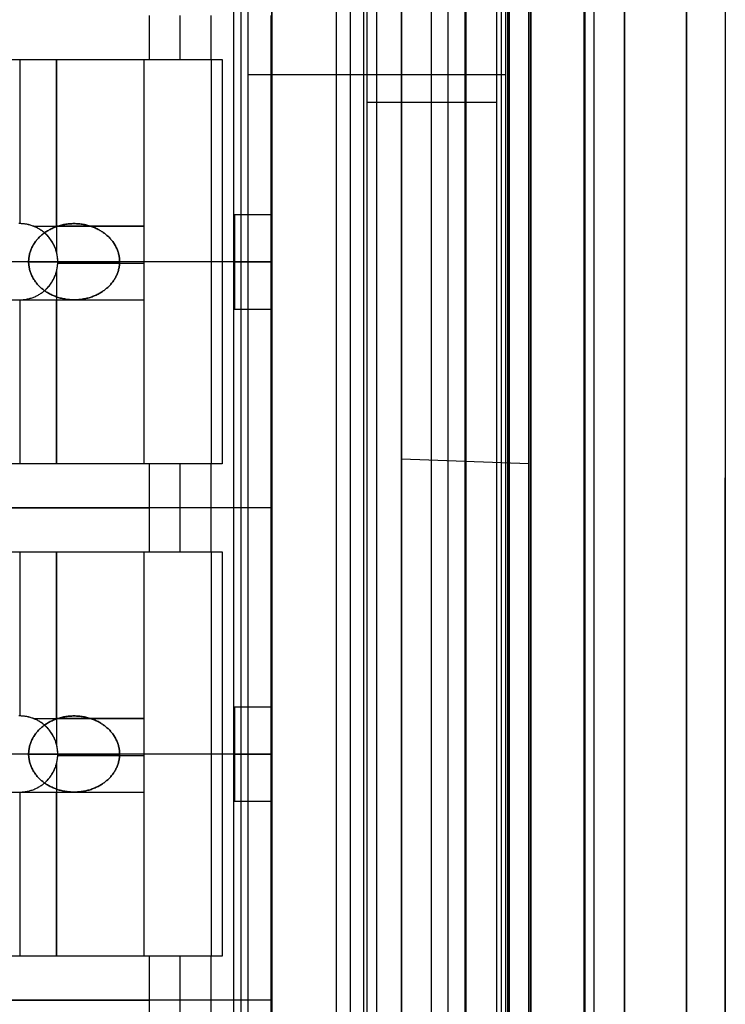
# Model space of a CAD drawing. Header units: millimetres. Extents: x -15 to 7, y 1 to 148.
# Tile 178 of 256: x 1.9 to 7.34, y 41.61 to 49.21. Entities that reach past the tile are written whole.
import ezdxf

# ---------------------------------------------------------------- set-up
doc = ezdxf.new("R2010")
doc.units = ezdxf.units.MM
doc.header["$MEASUREMENT"] = 0
doc.layers.add('Default', color=7, linetype='Continuous', true_color=0x000000)
doc.layers.add('Layer 01', color=7, linetype='Continuous', true_color=0x000000)

msp = doc.modelspace()

# ---------------------------------------------------------------- linework, layer by layer
at = {"layer": 'Default', "color": 254, "true_color": 0xcad1ee}
for points in [[(4.845, 135.6283), (4.845, 26.5854)], [(6.5659, 8.202), (6.5659, 103.3447)], [(7.345, 103.3447), (7.345, 8.202)], [(6.2552, 10.8888), (6.2552, 101.0968)], [(6.2596, 101.0968), (6.2596, 10.8888)], [(6.2639, 10.8888), (6.2639, 101.0968)], [(6.3296, 101.0968), (6.3296, 10.8888)], [(6.3296, 101.0968), (6.3296, 10.8888)], [(6.3296, 101.0968), (6.3296, 10.8888)], [(5.6639, 100.3968), (5.6639, 11.5888)], [(5.6718, 100.3968), (5.6718, 11.5888)], [(5.6796, 11.5888), (5.6796, 100.3968)], [(5.8296, 100.3968), (5.8296, 11.5888)], [(5.8296, 11.5888), (5.8296, 100.3968)], [(5.8296, 100.3968), (5.8296, 11.5888)], [(5.8296, 100.3968), (5.8296, 11.5888)], [(7.045, 40.8186), (7.045, 77.317)], [(3.845, 69.7033), (3.845, 6.956)], [(4.345, 6.9691), (4.345, 69.6979)], [(4.845, 69.6925), (4.845, 6.9822)], [(4.845, 16.8362), (4.845, 69.6596)], [(4.845, 69.6596), (4.845, 16.8362)], [(5.345, 16.8493), (5.345, 69.6465)], [(5.345, 16.8493), (5.345, 69.6465)], [(5.845, 16.8624), (5.845, 69.6334)], [(5.845, 69.6334), (5.845, 16.8624)], [(5.845, 69.6334), (5.845, 16.8624)], [(3.845, 69.3906), (3.845, 7.2574)], [(7.045, 69.4471), (7.045, 28.3391)], [(3.845, 8.1702), (3.845, 69.0779)], [(5.2055, 8.2058), (5.2055, 69.0632)], [(6.5659, 69.0485), (6.5659, 8.2414)], [(4.845, 45.8149), (4.845, 53.2987)], [(5.3373, 45.7977), (5.3373, 53.3159)], [(5.8296, 53.3331), (5.8296, 45.7805)], [(4.845, 34.8987), (4.845, 45.8149)], [(5.8296, 45.7805), (4.845, 45.8149)], [(5.3373, 34.9159), (5.3373, 45.7977)], [(5.8296, 45.7805), (5.8296, 34.9331)], [(5.8296, 45.7805), (5.8296, 34.9331)], [(7.345, 25.1077), (7.345, 45.6701)]]:
    msp.add_lwpolyline(points, dxfattribs=at)
at = {"layer": 'Default', "color": 171, "true_color": 0x8080ff}
for points in [[(4.5517, 75.396), (4.5517, 27.5358)], [(4.453, 1.062), (4.453, 70.4573)], [(3.5503, 70.2391), (3.5503, 41.08)], [(3.6053, 70.2941), (3.6053, 39.6519)], [(3.6603, 69.8869), (3.6603, 38.2238)], [(4.6553, 27.6838), (4.6553, 69.6334)], [(5.6503, 27.6838), (5.6503, 69.6334)], [(4.5788, 69.5618), (4.5788, 27.5764)], [(5.0788, 27.5764), (5.0788, 69.5618)], [(5.5788, 69.5618), (5.5788, 27.5764)], [(5.6145, 69.5976), (5.6145, 27.6301)], [(3.6603, 48.7854), (5.6503, 48.7854)], [(5.5788, 48.5691), (4.5788, 48.5691)]]:
    msp.add_lwpolyline(points, dxfattribs=at)
at = {"layer": 'Default', "color": 254, "true_color": 0xcad1ee, "extrusion": (1, 9.18631e-08, 3.28885e-14)}
msp.add_lwpolyline([(28.0939, -107.5611), (69.0673, -107.5611)], dxfattribs=at)
at = {"layer": 'Default', "color": 254, "true_color": 0xcad1ee, "extrusion": (1, 7.08442e-12, -3.80875e-12)}
msp.add_lwpolyline([(28.3508, -107.1373), (30.8168, -97.5566), (33.5938, -88.0454), (36.6788, -78.6187), (40.0677, -69.2915), (43.7555, -60.0783), (47.7361, -50.9935), (52.0027, -42.0508), (56.5475, -33.2636)], dxfattribs=at)
at = {"layer": 'Default', "color": 254, "true_color": 0xcad1ee, "extrusion": (1, 3.50798e-18, 2.26927e-17)}
msp.add_lwpolyline([(56.3713, -33.1651), (51.7164, -42.1736), (47.383, -51.2808), (43.3729, -60.4702), (39.6867, -69.7254), (36.3238, -79.03), (33.283, -88.368), (30.5617, -97.7239), (28.1565, -107.0824)], dxfattribs=at)
at = {"layer": 'Default', "color": 254, "true_color": 0xcad1ee, "extrusion": (1, 7.32421e-16, -5.3265e-16)}
msp.add_lwpolyline([(28.006, -106.8451), (30.4751, -97.2771), (33.254, -87.7785), (36.3397, -78.3644), (39.7282, -69.0494), (43.4143, -59.8483), (47.3922, -50.775), (51.6551, -41.8434), (56.1952, -33.0667)], dxfattribs=at)
at = {"layer": 'Default', "color": 254, "true_color": 0xcad1ee, "extrusion": (1, 1.22666e-11, 3.21002e-11)}
msp.add_lwpolyline([(27.763, -106.7865), (30.2343, -97.2098), (33.0158, -87.7026), (36.1044, -78.2799), (39.4961, -68.9565), (43.1857, -59.747), (47.1674, -50.6655), (51.4344, -41.7259), (55.9788, -32.9413)], dxfattribs=at)
at = {"layer": 'Default', "color": 254, "true_color": 0xcad1ee, "extrusion": (-6.70618e-14, 1, 5.19458e-14)}
msp.add_lwpolyline([(-7.045, -107.1738), (-7.0449, -107.1811), (-7.0447, -107.1886), (-7.0444, -107.196), (-7.0439, -107.2035), (-7.0433, -107.2111), (-7.0425, -107.2187), (-7.0415, -107.2263), (-7.0405, -107.2339), (-7.0392, -107.2416), (-7.0378, -107.2493), (-7.0362, -107.257), (-7.0345, -107.2647), (-7.0326, -107.2725), (-7.0306, -107.2802), (-7.0284, -107.288), (-7.026, -107.2957), (-7.0234, -107.3034), (-7.0207, -107.3111), (-7.0178, -107.3188), (-7.0147, -107.3264), (-7.0115, -107.3341), (-7.0081, -107.3416), (-7.0045, -107.3492), (-7.0008, -107.3566), (-6.9968, -107.3641), (-6.9928, -107.3714), (-6.9885, -107.3787), (-6.9841, -107.386), (-6.9795, -107.3931), (-6.9748, -107.4002), (-6.9699, -107.4072), (-6.9648, -107.414), (-6.9596, -107.4208), (-6.9542, -107.4275), (-6.9487, -107.4341), (-6.9431, -107.4405), (-6.9373, -107.4469), (-6.9314, -107.4531), (-6.9253, -107.4591), (-6.9191, -107.4651), (-6.9128, -107.4709), (-6.9064, -107.4766), (-6.8998, -107.4821), (-6.8932, -107.4875), (-6.8864, -107.4927), (-6.8795, -107.4978), (-6.8726, -107.5027), (-6.8655, -107.5075), (-6.8584, -107.5121), (-6.8512, -107.5166), (-6.8439, -107.5208), (-6.8365, -107.525), (-6.8291, -107.5289), (-6.8216, -107.5327), (-6.8141, -107.5363), (-6.8065, -107.5397), (-6.7989, -107.543), (-6.7913, -107.5461), (-6.7836, -107.549), (-6.7759, -107.5518), (-6.7682, -107.5543), (-6.7605, -107.5568), (-6.7527, -107.559), (-6.745, -107.5611)], dxfattribs=at)
at = {"layer": 'Default', "color": 171, "true_color": 0x8080ff, "extrusion": (0, 1, 0)}
msp.add_lwpolyline([(-5.5788, -103.2618), (-5.6503, -101.2118)], dxfattribs=at)
at = {"layer": 'Default', "color": 254, "true_color": 0xcad1ee, "extrusion": (1, 0, 0)}
for points in [[(45.8149, -30.8901), (45.8149, -22.8901)], [(45.7977, -22.8729), (45.7977, -30.8729)], [(45.7805, -22.8557), (45.7805, -30.8557)], [(43.2479, -103.3856), (43.2479, -101.088)]]:
    msp.add_lwpolyline(points, dxfattribs=at)
at = {"layer": 'Default', "color": 254, "true_color": 0xcad1ee, "extrusion": (0.034857, 0.999392, 0.001217)}
for points in [[(-4.2303, -22.9116), (-3.2451, -22.946)], [(-3.2451, -30.946), (-4.2303, -30.9116)]]:
    msp.add_lwpolyline(points, dxfattribs=at)
at = {"layer": 'Default', "color": 254, "true_color": 0xcad1ee, "extrusion": (0, 1, 0)}
for points in [[(-4.845, -103.4118), (-5.845, -103.3856)], [(-5.845, -101.088), (-4.845, -101.0618)]]:
    msp.add_lwpolyline(points, dxfattribs=at)
at = {"layer": 'Layer 01'}
for points in [[(2.9016, 48.8995), (2.9016, 49.2394)], [(3.1392, 48.8995), (3.1392, 49.2394)], [(3.3767, 48.8995), (3.3767, 49.2394)], [(3.3767, 48.8995), (3.3767, 49.2394)], [(3.3767, 48.8995), (3.3767, 49.2394)], [(3.608, 45.4394), (3.608, 49.2394)], [(3.8392, 45.4394), (3.8392, 49.2394)], [(3.8392, 45.4394), (3.8392, 49.2394)], [(3.8392, 45.4394), (3.8392, 49.2394)], [(-0.2635, 48.8995), (3.3767, 48.8995)], [(-0.2635, 48.8995), (2.9016, 48.8995)], [(-0.2635, 48.8995), (2.8568, 48.8995)], [(-0.2635, 48.8995), (2.8568, 48.8995)], [(1.6168, 48.8995), (2.1844, 48.8995)], [(1.9006, 48.8995), (1.9006, 47.6333)], [(2.1844, 47.6126), (2.1844, 48.8995)], [(2.1844, 48.8995), (2.8568, 48.8995)], [(2.1844, 48.8995), (2.1844, 47.6126)], [(2.8568, 48.8995), (2.8568, 47.6126)], [(2.8568, 48.8995), (2.8568, 45.7792)], [(2.8568, 48.8995), (2.8568, 45.7792)], [(3.3767, 48.8995), (3.3767, 45.7792)], [(3.3767, 48.8995), (3.4626, 48.8995)], [(3.4626, 48.8995), (3.4626, 45.7792)], [(3.5576, 46.9744), (3.5576, 47.7043)], [(3.5576, 47.7043), (3.8392, 47.7043)], [(3.5576, 47.7043), (3.8392, 47.7043)], [(3.5576, 47.7043), (3.5576, 46.9744)], [(3.5576, 47.7043), (3.8392, 47.7043)], [(3.5576, 46.9744), (3.5576, 47.7043)], [(3.8392, 47.7043), (3.8392, 46.9744)], [(3.8392, 46.9744), (3.8392, 47.7043)], [(1.8922, 47.0455), (1.8998, 47.0454), (1.9074, 47.0455), (1.915, 47.0458), (1.9226, 47.0463), (1.9302, 47.047), (1.9377, 47.0479), (1.9452, 47.049), (1.9526, 47.0502), (1.96, 47.0517), (1.9674, 47.0533), (1.9746, 47.0551), (1.9818, 47.0571), (1.989, 47.0593), (1.996, 47.0616), (2.003, 47.0641), (2.0098, 47.0668), (2.0165, 47.0696), (2.0232, 47.0726), (2.0297, 47.0757), (2.0361, 47.079), (2.0424, 47.0824), (2.0486, 47.0859), (2.0547, 47.0895), (2.0606, 47.0933), (2.0664, 47.0972), (2.072, 47.1012), (2.0775, 47.1052), (2.0829, 47.1094), (2.0881, 47.1137), (2.0932, 47.118), (2.0982, 47.1225), (2.103, 47.127), (2.1076, 47.1315), (2.1122, 47.1362), (2.1167, 47.141), (2.1211, 47.146), (2.1255, 47.151), (2.1297, 47.1563), (2.1339, 47.1617), (2.138, 47.1672), (2.142, 47.1728), (2.1459, 47.1786), (2.1496, 47.1845), (2.1533, 47.1906), (2.1568, 47.1967), (2.1602, 47.203), (2.1635, 47.2094), (2.1666, 47.216), (2.1695, 47.2226), (2.1724, 47.2294), (2.175, 47.2362), (2.1775, 47.2432), (2.1799, 47.2502), (2.182, 47.2573), (2.184, 47.2645), (2.1859, 47.2718), (2.1875, 47.2791), (2.1889, 47.2865), (2.1902, 47.294), (2.1913, 47.3015), (2.1922, 47.309), (2.1928, 47.3166), (2.1933, 47.3241), (2.1936, 47.3317), (2.1937, 47.3394), (2.1936, 47.347), (2.1933, 47.3546), (2.1928, 47.3621), (2.1922, 47.3697), (2.1913, 47.3772), (2.1902, 47.3847), (2.1889, 47.3922), (2.1875, 47.3996), (2.1859, 47.4069), (2.184, 47.4142), (2.182, 47.4214), (2.1799, 47.4285), (2.1775, 47.4355), (2.175, 47.4425), (2.1724, 47.4493), (2.1695, 47.4561), (2.1666, 47.4627), (2.1635, 47.4693), (2.1602, 47.4757), (2.1568, 47.482), (2.1533, 47.4881), (2.1496, 47.4942), (2.1459, 47.5001), (2.142, 47.5059), (2.138, 47.5115), (2.1339, 47.5171), (2.1297, 47.5224), (2.1255, 47.5277), (2.1211, 47.5328), (2.1167, 47.5377), (2.1122, 47.5425), (2.1076, 47.5472), (2.103, 47.5517), (2.0982, 47.5562), (2.0932, 47.5607), (2.0881, 47.565), (2.0829, 47.5693), (2.0775, 47.5735), (2.072, 47.5775), (2.0664, 47.5815), (2.0606, 47.5854), (2.0547, 47.5892), (2.0486, 47.5928), (2.0424, 47.5963), (2.0361, 47.5997), (2.0297, 47.603), (2.0232, 47.6061), (2.0165, 47.6091), (2.0098, 47.6119), (2.003, 47.6146), (1.996, 47.6171), (1.989, 47.6194), (1.9818, 47.6216), (1.9746, 47.6236), (1.9674, 47.6254), (1.96, 47.627), (1.9526, 47.6285), (1.9452, 47.6297), (1.9377, 47.6308), (1.9302, 47.6317), (1.9226, 47.6324), (1.915, 47.6329), (1.9074, 47.6332), (1.8998, 47.6333), (1.8922, 47.6332)], [(2.008, 47.6126), (2.0017, 47.615), (1.9953, 47.6173), (1.9888, 47.6195), (1.9822, 47.6215), (1.9756, 47.6233), (1.9689, 47.625), (1.9622, 47.6266), (1.9554, 47.628), (1.9485, 47.6292), (1.9417, 47.6303), (1.9347, 47.6312), (1.9278, 47.6319), (1.9208, 47.6325), (1.9138, 47.6329), (1.9068, 47.6332), (1.8998, 47.6333), (1.8928, 47.6332)], [(2.1844, 47.4128), (2.1831, 47.4178), (2.1816, 47.4228), (2.1801, 47.4277), (2.1785, 47.4326), (2.1751, 47.4423), (2.1714, 47.4517), (2.1674, 47.461), (2.163, 47.4701), (2.1585, 47.4789), (2.1536, 47.4875), (2.1486, 47.4959), (2.1433, 47.504), (2.1377, 47.5119), (2.132, 47.5195), (2.1262, 47.5268), (2.1201, 47.5339), (2.114, 47.5407), (2.1076, 47.5472), (2.1026, 47.5521), (2.0974, 47.5569), (2.092, 47.5617), (2.0865, 47.5664), (2.0808, 47.5709), (2.0749, 47.5754), (2.0689, 47.5798), (2.0627, 47.584), (2.0564, 47.5881), (2.0499, 47.5921), (2.0433, 47.5959), (2.0365, 47.5996), (2.0296, 47.6031), (2.0225, 47.6064), (2.0153, 47.6096), (2.008, 47.6126)], [(2.008, 47.6126), (2.1844, 47.6126)], [(2.1844, 47.6126), (2.1844, 47.4128)], [(2.1844, 47.6126), (2.8568, 47.6126)], [(2.8568, 47.6126), (2.1844, 47.6126)], [(2.8568, 47.6126), (2.8568, 47.0451)], [(2.1844, 47.2659), (2.1866, 47.2749), (2.1884, 47.2839), (2.19, 47.293), (2.1914, 47.3022), (2.1924, 47.3114), (2.1931, 47.3207), (2.1936, 47.33), (2.1937, 47.3394), (2.1936, 47.3487), (2.1931, 47.358), (2.1924, 47.3673), (2.1914, 47.3765), (2.19, 47.3857), (2.1884, 47.3948), (2.1866, 47.4038), (2.1844, 47.4128)], [(1.9688, 47.3394), (-0.0118, 47.3394)], [(3.8392, 47.3394), (0.3516, 47.3394)], [(1.9688, 47.3394), (2.6708, 47.3394)], [(2.1935, 47.3288), (2.8568, 47.3288)], [(2.8568, 47.3394), (2.1937, 47.3394)], [(3.3767, 47.3394), (2.6708, 47.3394)], [(3.5576, 47.3394), (3.8392, 47.3394)], [(3.5576, 47.3394), (3.8392, 47.3394)], [(2.1076, 47.1315), (2.114, 47.138), (2.1201, 47.1448), (2.1262, 47.1519), (2.132, 47.1592), (2.1377, 47.1668), (2.1433, 47.1747), (2.1486, 47.1828), (2.1536, 47.1912), (2.1585, 47.1998), (2.163, 47.2086), (2.1674, 47.2177), (2.1714, 47.227), (2.1751, 47.2365), (2.1785, 47.2461), (2.1801, 47.251), (2.1816, 47.2559), (2.1831, 47.2609), (2.1844, 47.2659)], [(2.1844, 47.2659), (2.1844, 47.0451)], [(1.8998, 47.0453), (1.9074, 47.0454), (1.915, 47.0457), (1.9226, 47.0462), (1.9302, 47.0469), (1.9377, 47.0478), (1.9452, 47.0488), (1.9526, 47.0501), (1.96, 47.0516), (1.9674, 47.0532), (1.9746, 47.055), (1.9818, 47.057), (1.989, 47.0592), (1.996, 47.0616), (2.003, 47.0641), (2.0098, 47.0667), (2.0165, 47.0696), (2.0232, 47.0726), (2.0297, 47.0757), (2.0361, 47.0789), (2.0424, 47.0823), (2.0486, 47.0859), (2.0547, 47.0895), (2.0606, 47.0933), (2.0664, 47.0972), (2.072, 47.1012), (2.0775, 47.1052), (2.0829, 47.1094), (2.0881, 47.1137), (2.0932, 47.118), (2.0982, 47.1225), (2.103, 47.127), (2.1076, 47.1315)], [(1.6168, 47.0451), (1.8998, 47.0453)], [(1.8922, 47.0454), (1.8998, 47.0453)], [(1.8998, 47.0453), (2.1844, 47.0451)], [(1.9006, 47.0451), (1.9006, 45.7792)], [(1.9006, 47.0451), (1.9006, 47.0451)], [(2.1844, 47.0451), (2.1844, 45.7792)], [(2.1844, 47.0451), (2.8568, 47.0451)], [(2.1844, 45.7792), (2.1844, 47.0451)], [(2.1844, 47.0451), (2.8568, 47.0451)], [(2.8568, 47.0451), (2.8568, 45.7792)], [(3.5576, 46.9744), (3.8392, 46.9744)], [(3.5576, 46.9744), (3.8392, 46.9744)], [(3.5576, 46.9744), (3.8392, 46.9744)], [(2.9016, 45.7792), (-0.2635, 45.7792)], [(3.3767, 45.7792), (-0.2635, 45.7792)], [(2.8568, 45.7792), (-0.2635, 45.7792)], [(2.8568, 45.7792), (-0.2635, 45.7792)], [(2.1844, 45.7792), (1.6168, 45.7792)], [(2.8568, 45.7792), (2.1844, 45.7792)], [(2.9016, 45.4394), (2.9016, 45.7792)], [(3.1392, 45.4394), (3.1392, 45.7792)], [(3.3767, 45.4394), (3.3767, 45.7792)], [(3.3767, 45.4394), (3.3767, 45.7792)], [(3.4626, 45.7792), (3.3767, 45.7792)], [(3.3767, 45.4394), (3.3767, 45.7792)], [(3.8392, 45.4394), (-4.1566, 45.4394)], [(3.8392, 45.4394), (-4.1566, 45.4394)], [(3.8392, 45.4394), (-3.9765, 45.4394)], [(3.8392, 45.4394), (-3.9765, 45.4394)], [(-3.1984, 45.4394), (2.9016, 45.4394)], [(-3.1984, 45.4394), (2.9016, 45.4394)], [(2.9016, 45.0995), (2.9016, 45.4394)], [(3.1392, 45.0995), (3.1392, 45.4394)], [(3.3767, 45.0995), (3.3767, 45.4394)], [(3.3767, 45.0995), (3.3767, 45.4394)], [(3.3767, 45.0995), (3.3767, 45.4394)], [(3.608, 41.6394), (3.608, 45.4394)], [(3.8392, 41.6394), (3.8392, 45.4394)], [(3.8392, 41.6394), (3.8392, 45.4394)], [(3.8392, 41.6394), (3.8392, 45.4394)], [(-0.2635, 45.0995), (3.3767, 45.0995)], [(-0.2635, 45.0995), (2.9016, 45.0995)], [(-0.2635, 45.0995), (2.8568, 45.0995)], [(-0.2635, 45.0995), (2.8568, 45.0995)], [(1.6168, 45.0995), (2.1844, 45.0995)], [(1.9006, 45.0995), (1.9006, 43.8333)], [(2.1844, 43.8126), (2.1844, 45.0995)], [(2.1844, 45.0995), (2.8568, 45.0995)], [(2.1844, 45.0995), (2.1844, 43.8126)], [(2.8568, 45.0995), (2.8568, 43.8126)], [(2.8568, 45.0995), (2.8568, 41.9792)], [(2.8568, 45.0995), (2.8568, 41.9792)], [(3.3767, 45.0995), (3.3767, 41.9792)], [(3.3767, 45.0995), (3.4626, 45.0995)], [(3.4626, 45.0995), (3.4626, 41.9792)], [(3.5576, 43.1744), (3.5576, 43.9043)], [(3.5576, 43.9043), (3.8392, 43.9043)], [(3.5576, 43.9043), (3.8392, 43.9043)], [(3.5576, 43.9043), (3.5576, 43.1744)], [(3.5576, 43.9043), (3.8392, 43.9043)], [(3.5576, 43.1744), (3.5576, 43.9043)], [(3.8392, 43.9043), (3.8392, 43.1744)], [(3.8392, 43.1744), (3.8392, 43.9043)], [(1.8922, 43.2455), (1.8998, 43.2454), (1.9074, 43.2455), (1.915, 43.2458), (1.9226, 43.2463), (1.9302, 43.247), (1.9377, 43.2479), (1.9452, 43.249), (1.9526, 43.2502), (1.96, 43.2517), (1.9674, 43.2533), (1.9746, 43.2551), (1.9818, 43.2571), (1.989, 43.2593), (1.996, 43.2616), (2.003, 43.2641), (2.0098, 43.2668), (2.0165, 43.2696), (2.0232, 43.2726), (2.0297, 43.2757), (2.0361, 43.279), (2.0424, 43.2824), (2.0486, 43.2859), (2.0547, 43.2895), (2.0606, 43.2933), (2.0664, 43.2972), (2.072, 43.3012), (2.0775, 43.3052), (2.0829, 43.3094), (2.0881, 43.3137), (2.0932, 43.318), (2.0982, 43.3225), (2.103, 43.327), (2.1076, 43.3315), (2.1122, 43.3362), (2.1167, 43.341), (2.1211, 43.346), (2.1255, 43.351), (2.1297, 43.3563), (2.1339, 43.3617), (2.138, 43.3672), (2.142, 43.3728), (2.1459, 43.3786), (2.1496, 43.3845), (2.1533, 43.3906), (2.1568, 43.3967), (2.1602, 43.403), (2.1635, 43.4094), (2.1666, 43.416), (2.1695, 43.4226), (2.1724, 43.4294), (2.175, 43.4362), (2.1775, 43.4432), (2.1799, 43.4502), (2.182, 43.4573), (2.184, 43.4645), (2.1859, 43.4718), (2.1875, 43.4791), (2.1889, 43.4865), (2.1902, 43.494), (2.1913, 43.5015), (2.1922, 43.509), (2.1928, 43.5166), (2.1933, 43.5241), (2.1936, 43.5317), (2.1937, 43.5394), (2.1936, 43.547), (2.1933, 43.5546), (2.1928, 43.5621), (2.1922, 43.5697), (2.1913, 43.5772), (2.1902, 43.5847), (2.1889, 43.5922), (2.1875, 43.5996), (2.1859, 43.6069), (2.184, 43.6142), (2.182, 43.6214), (2.1799, 43.6285), (2.1775, 43.6355), (2.175, 43.6425), (2.1724, 43.6493), (2.1695, 43.6561), (2.1666, 43.6627), (2.1635, 43.6693), (2.1602, 43.6757), (2.1568, 43.682), (2.1533, 43.6881), (2.1496, 43.6942), (2.1459, 43.7001), (2.142, 43.7059), (2.138, 43.7115), (2.1339, 43.7171), (2.1297, 43.7224), (2.1255, 43.7277), (2.1211, 43.7328), (2.1167, 43.7377), (2.1122, 43.7425), (2.1076, 43.7472), (2.103, 43.7517), (2.0982, 43.7562), (2.0932, 43.7607), (2.0881, 43.765), (2.0829, 43.7693), (2.0775, 43.7735), (2.072, 43.7775), (2.0664, 43.7815), (2.0606, 43.7854), (2.0547, 43.7892), (2.0486, 43.7928), (2.0424, 43.7963), (2.0361, 43.7997), (2.0297, 43.803), (2.0232, 43.8061), (2.0165, 43.8091), (2.0098, 43.8119), (2.003, 43.8146), (1.996, 43.8171), (1.989, 43.8194), (1.9818, 43.8216), (1.9746, 43.8236), (1.9674, 43.8254), (1.96, 43.827), (1.9526, 43.8285), (1.9452, 43.8297), (1.9377, 43.8308), (1.9302, 43.8317), (1.9226, 43.8324), (1.915, 43.8329), (1.9074, 43.8332), (1.8998, 43.8333), (1.8922, 43.8332)], [(2.008, 43.8126), (2.0017, 43.815), (1.9953, 43.8173), (1.9888, 43.8195), (1.9822, 43.8215), (1.9756, 43.8233), (1.9689, 43.825), (1.9622, 43.8266), (1.9554, 43.828), (1.9485, 43.8292), (1.9417, 43.8303), (1.9347, 43.8312), (1.9278, 43.8319), (1.9208, 43.8325), (1.9138, 43.8329), (1.9068, 43.8332), (1.8998, 43.8333), (1.8928, 43.8332)], [(2.1844, 43.6128), (2.1831, 43.6178), (2.1816, 43.6228), (2.1801, 43.6277), (2.1785, 43.6326), (2.1751, 43.6423), (2.1714, 43.6517), (2.1674, 43.661), (2.163, 43.6701), (2.1585, 43.6789), (2.1536, 43.6875), (2.1486, 43.6959), (2.1433, 43.704), (2.1377, 43.7119), (2.132, 43.7195), (2.1262, 43.7268), (2.1201, 43.7339), (2.114, 43.7407), (2.1076, 43.7472), (2.1026, 43.7521), (2.0974, 43.7569), (2.092, 43.7617), (2.0865, 43.7664), (2.0808, 43.7709), (2.0749, 43.7754), (2.0689, 43.7798), (2.0627, 43.784), (2.0564, 43.7881), (2.0499, 43.7921), (2.0433, 43.7959), (2.0365, 43.7996), (2.0296, 43.8031), (2.0225, 43.8064), (2.0153, 43.8096), (2.008, 43.8126)], [(2.008, 43.8126), (2.1844, 43.8126)], [(2.1844, 43.8126), (2.1844, 43.6128)], [(2.1844, 43.8126), (2.8568, 43.8126)], [(2.8568, 43.8126), (2.1844, 43.8126)], [(2.8568, 43.8126), (2.8568, 43.2451)], [(2.1844, 43.4659), (2.1866, 43.4749), (2.1884, 43.4839), (2.19, 43.493), (2.1914, 43.5022), (2.1924, 43.5114), (2.1931, 43.5207), (2.1936, 43.53), (2.1937, 43.5394), (2.1936, 43.5487), (2.1931, 43.558), (2.1924, 43.5673), (2.1914, 43.5765), (2.19, 43.5857), (2.1884, 43.5948), (2.1866, 43.6038), (2.1844, 43.6128)], [(1.9688, 43.5394), (-0.0118, 43.5394)], [(3.8392, 43.5394), (0.3516, 43.5394)], [(1.9688, 43.5394), (2.6708, 43.5394)], [(2.1935, 43.5288), (2.8568, 43.5288)], [(2.8568, 43.5394), (2.1937, 43.5394)], [(3.3767, 43.5394), (2.6708, 43.5394)], [(3.5576, 43.5394), (3.8392, 43.5394)], [(3.5576, 43.5394), (3.8392, 43.5394)], [(2.1076, 43.3315), (2.114, 43.338), (2.1201, 43.3448), (2.1262, 43.3519), (2.132, 43.3592), (2.1377, 43.3668), (2.1433, 43.3747), (2.1486, 43.3828), (2.1536, 43.3912), (2.1585, 43.3998), (2.163, 43.4086), (2.1674, 43.4177), (2.1714, 43.427), (2.1751, 43.4365), (2.1785, 43.4461), (2.1801, 43.451), (2.1816, 43.4559), (2.1831, 43.4609), (2.1844, 43.4659)], [(2.1844, 43.4659), (2.1844, 43.2451)], [(1.8998, 43.2453), (1.9074, 43.2454), (1.915, 43.2457), (1.9226, 43.2462), (1.9302, 43.2469), (1.9377, 43.2478), (1.9452, 43.2488), (1.9526, 43.2501), (1.96, 43.2516), (1.9674, 43.2532), (1.9746, 43.255), (1.9818, 43.257), (1.989, 43.2592), (1.996, 43.2616), (2.003, 43.2641), (2.0098, 43.2667), (2.0165, 43.2696), (2.0232, 43.2726), (2.0297, 43.2757), (2.0361, 43.2789), (2.0424, 43.2823), (2.0486, 43.2859), (2.0547, 43.2895), (2.0606, 43.2933), (2.0664, 43.2972), (2.072, 43.3012), (2.0775, 43.3052), (2.0829, 43.3094), (2.0881, 43.3137), (2.0932, 43.318), (2.0982, 43.3225), (2.103, 43.327), (2.1076, 43.3315)], [(1.6168, 43.2451), (1.8998, 43.2453)], [(1.8998, 43.2453), (2.1844, 43.2451)], [(1.9006, 43.2451), (1.9006, 41.9792)], [(1.9006, 43.2451), (1.9006, 43.2451)], [(2.1844, 43.2451), (2.1844, 41.9792)], [(2.1844, 43.2451), (2.8568, 43.2451)], [(2.1844, 41.9792), (2.1844, 43.2451)], [(2.1844, 43.2451), (2.8568, 43.2451)], [(2.8568, 43.2451), (2.8568, 41.9792)], [(3.5576, 43.1744), (3.8392, 43.1744)], [(3.5576, 43.1744), (3.8392, 43.1744)], [(3.5576, 43.1744), (3.8392, 43.1744)], [(2.9016, 41.9792), (-0.2635, 41.9792)], [(3.3767, 41.9792), (-0.2635, 41.9792)], [(2.8568, 41.9792), (-0.2635, 41.9792)], [(2.8568, 41.9792), (-0.2635, 41.9792)], [(2.1844, 41.9792), (1.6168, 41.9792)], [(2.8568, 41.9792), (2.1844, 41.9792)], [(2.9016, 41.6394), (2.9016, 41.9792)], [(3.1392, 41.6394), (3.1392, 41.9792)], [(3.3767, 41.6394), (3.3767, 41.9792)], [(3.3767, 41.6394), (3.3767, 41.9792)], [(3.4626, 41.9792), (3.3767, 41.9792)], [(3.3767, 41.6394), (3.3767, 41.9792)], [(3.8392, 41.6394), (-4.1566, 41.6394)], [(3.8392, 41.6394), (-4.1566, 41.6394)], [(3.8392, 41.6394), (-3.9765, 41.6394)], [(3.8392, 41.6394), (-3.9765, 41.6394)], [(-3.1984, 41.6394), (2.9016, 41.6394)], [(-3.1984, 41.6394), (2.9016, 41.6394)], [(2.9016, 41.2995), (2.9016, 41.6394)], [(3.1392, 41.2995), (3.1392, 41.6394)], [(3.3767, 41.2995), (3.3767, 41.6394)], [(3.3767, 41.2995), (3.3767, 41.6394)], [(3.3767, 41.2995), (3.3767, 41.6394)], [(3.608, 37.8394), (3.608, 41.6394)], [(3.8392, 37.8394), (3.8392, 41.6394)], [(3.8392, 37.8394), (3.8392, 41.6394)], [(3.8392, 37.8394), (3.8392, 41.6394)]]:
    msp.add_lwpolyline(points, dxfattribs=at)
at = {"layer": 'Layer 01', "extrusion": (1, 0, 0)}
for points in [[(48.8995, -8.1363), (48.8995, -7.8343)], [(48.8995, -7.8343), (48.8995, -12.457)], [(48.8995, -9.1301), (48.8995, -9.3428)], [(47.7043, -21.1939), (47.7043, -20.4639)], [(47.7043, -20.4639), (47.7043, -21.1939)], [(47.6126, -7.8343), (47.6126, -8.1363)], [(47.6126, -7.8343), (47.6126, -8.1363)], [(47.5472, -8.9756), (47.5472, -9.3428)], [(47.5472, -8.1363), (47.5472, -12.457)], [(47.5472, -8.9756), (47.5472, -9.3428)], [(47.3394, -8.1363), (47.3394, -12.457)], [(47.3394, -21.1939), (47.3394, -20.4639)], [(47.3394, -9.3448), (47.3394, -20.4639)], [(47.3394, -21.1939), (47.3394, -21.838)], [(47.1315, -8.9756), (47.1315, -9.3428)], [(47.1315, -8.1363), (47.1315, -12.457)], [(47.1315, -8.9756), (47.1315, -9.3428)], [(47.0451, -8.1363), (47.0451, -7.8343)], [(47.0451, -8.1363), (47.0451, -7.8343)], [(46.9744, -20.4639), (46.9744, -21.1939)], [(46.9744, -21.1939), (46.9744, -20.4639)], [(45.7792, -7.8343), (45.7792, -8.1363)], [(45.7792, -7.8343), (45.7792, -12.457)], [(45.7792, -9.3428), (45.7792, -9.1301)], [(45.4394, -9.1301), (45.4394, -9.3428)], [(45.4394, -9.1301), (45.4394, -9.3428)], [(45.4394, -9.3448), (45.4394, -21.838)], [(45.4394, -9.3448), (45.4394, -21.838)], [(45.0995, -8.1363), (45.0995, -7.8343)], [(45.0995, -7.8343), (45.0995, -12.457)], [(45.0995, -9.1301), (45.0995, -9.3428)], [(43.9043, -21.1939), (43.9043, -20.4639)], [(43.9043, -20.4639), (43.9043, -21.1939)], [(43.8126, -7.8343), (43.8126, -8.1363)], [(43.8126, -7.8343), (43.8126, -8.1363)], [(43.7472, -8.9756), (43.7472, -9.3428)], [(43.7472, -8.1363), (43.7472, -12.457)], [(43.7472, -8.9756), (43.7472, -9.3428)], [(43.5394, -8.1363), (43.5394, -12.457)], [(43.5394, -21.1939), (43.5394, -20.4639)], [(43.5394, -9.3448), (43.5394, -20.4639)], [(43.5394, -21.1939), (43.5394, -21.838)], [(43.3315, -8.9756), (43.3315, -9.3428)], [(43.3315, -8.1363), (43.3315, -12.457)], [(43.3315, -8.9756), (43.3315, -9.3428)], [(43.2451, -8.1363), (43.2451, -7.8343)], [(43.2451, -8.1363), (43.2451, -7.8343)], [(43.1744, -20.4639), (43.1744, -21.1939)], [(43.1744, -21.1939), (43.1744, -20.4639)], [(41.9792, -7.8343), (41.9792, -8.1363)], [(41.9792, -7.8343), (41.9792, -12.457)], [(41.9792, -9.3428), (41.9792, -9.1301)], [(41.6394, -9.1301), (41.6394, -9.3428)], [(41.6394, -9.1301), (41.6394, -9.3428)], [(41.6394, -9.3448), (41.6394, -21.838)], [(41.6394, -9.3448), (41.6394, -21.838)]]:
    msp.add_lwpolyline(points, dxfattribs=at)
at = {"layer": 'Layer 01', "extrusion": (0, 1, 0)}
for points in [[(-2.9016, -8.9756), (-3.3767, -9.1301)], [(-3.3767, -9.3428), (-3.4626, -9.3431)], [(-3.4626, -9.3431), (-3.8392, -9.3448)], [(-3.3767, -9.1301), (-2.9016, -8.9756)], [(-2.9016, -8.9756), (-3.3767, -9.1301)], [(-2.9016, -8.9756), (-3.3767, -9.1301)], [(-3.3767, -9.3428), (-3.8392, -9.3448)], [(-3.3767, -9.3428), (-3.8392, -9.3448)], [(-2.9016, -8.9756), (-3.3767, -9.1301)], [(-3.3767, -9.3428), (-3.4626, -9.3431)], [(-3.4626, -9.3431), (-3.8392, -9.3448)], [(-3.3767, -9.1301), (-2.9016, -8.9756)], [(-2.9016, -8.9756), (-3.3767, -9.1301)], [(-2.9016, -8.9756), (-3.3767, -9.1301)], [(-3.3767, -9.3428), (-3.8392, -9.3448)], [(-3.3767, -9.3428), (-3.8392, -9.3448)]]:
    msp.add_lwpolyline(points, dxfattribs=at)
at = {"layer": 'Layer 01'}
for points in [[(2.568, 47.1315), (2.5734, 47.1362), (2.5788, 47.141), (2.5841, 47.146), (2.5893, 47.151), (2.5944, 47.1563), (2.5994, 47.1617), (2.6042, 47.1672), (2.609, 47.1728), (2.6136, 47.1786), (2.6181, 47.1845), (2.6225, 47.1906), (2.6267, 47.1967), (2.6307, 47.203), (2.6346, 47.2094), (2.6384, 47.216), (2.6419, 47.2226), (2.6453, 47.2294), (2.6485, 47.2362), (2.6515, 47.2432), (2.6542, 47.2502), (2.6568, 47.2573), (2.6592, 47.2645), (2.6614, 47.2718), (2.6633, 47.2791), (2.6651, 47.2865), (2.6666, 47.294), (2.6679, 47.3015), (2.6689, 47.309), (2.6697, 47.3166), (2.6703, 47.3241), (2.6707, 47.3317), (2.6708, 47.3394), (2.6707, 47.347), (2.6703, 47.3546), (2.6697, 47.3621), (2.6689, 47.3697), (2.6679, 47.3772), (2.6666, 47.3847), (2.6651, 47.3922), (2.6633, 47.3996), (2.6614, 47.4069), (2.6592, 47.4142), (2.6568, 47.4214), (2.6542, 47.4285), (2.6515, 47.4355), (2.6485, 47.4425), (2.6453, 47.4493), (2.6419, 47.4561), (2.6384, 47.4627), (2.6346, 47.4693), (2.6307, 47.4757), (2.6267, 47.482), (2.6225, 47.4881), (2.6181, 47.4942), (2.6136, 47.5001), (2.609, 47.5059), (2.6042, 47.5115), (2.5994, 47.5171), (2.5944, 47.5224), (2.5893, 47.5277), (2.5841, 47.5328), (2.5788, 47.5377), (2.5734, 47.5425), (2.568, 47.5472), (2.5624, 47.5517), (2.5567, 47.5562), (2.5508, 47.5607), (2.5447, 47.565), (2.5384, 47.5693), (2.532, 47.5735), (2.5254, 47.5775), (2.5187, 47.5815), (2.5118, 47.5854), (2.5047, 47.5892), (2.4975, 47.5928), (2.4901, 47.5963), (2.4826, 47.5997), (2.4749, 47.603), (2.4671, 47.6061), (2.4592, 47.6091), (2.4511, 47.6119), (2.443, 47.6146), (2.4347, 47.6171), (2.4263, 47.6194), (2.4178, 47.6216), (2.4092, 47.6236), (2.4005, 47.6254), (2.3917, 47.627), (2.3829, 47.6285), (2.374, 47.6297), (2.365, 47.6308), (2.3561, 47.6317), (2.347, 47.6324), (2.338, 47.6329), (2.3289, 47.6332), (2.3198, 47.6333), (2.3107, 47.6332), (2.3016, 47.6329), (2.2926, 47.6324), (2.2836, 47.6317), (2.2746, 47.6308), (2.2656, 47.6297), (2.2567, 47.6285), (2.2479, 47.627), (2.2391, 47.6254), (2.2304, 47.6236), (2.2218, 47.6216), (2.2133, 47.6194), (2.2049, 47.6171), (2.1966, 47.6146), (2.1885, 47.6119), (2.1804, 47.6091), (2.1725, 47.6061), (2.1647, 47.603), (2.157, 47.5997), (2.1495, 47.5963), (2.1421, 47.5928), (2.1349, 47.5892), (2.1278, 47.5854), (2.1209, 47.5815), (2.1142, 47.5775), (2.1076, 47.5735), (2.1012, 47.5693), (2.0949, 47.565), (2.0889, 47.5607), (2.0829, 47.5562), (2.0772, 47.5517), (2.0716, 47.5472), (2.0662, 47.5425), (2.0608, 47.5377), (2.0555, 47.5328), (2.0503, 47.5277), (2.0452, 47.5224), (2.0403, 47.5171), (2.0354, 47.5115), (2.0306, 47.5059), (2.026, 47.5001), (2.0215, 47.4942), (2.0171, 47.4881), (2.0129, 47.482), (2.0089, 47.4757), (2.005, 47.4693), (2.0013, 47.4627), (1.9977, 47.4561), (1.9943, 47.4493), (1.9912, 47.4425), (1.9882, 47.4355), (1.9854, 47.4285), (1.9828, 47.4214), (1.9804, 47.4142), (1.9782, 47.4069), (1.9763, 47.3996), (1.9746, 47.3922), (1.973, 47.3847), (1.9718, 47.3772), (1.9707, 47.3697), (1.9699, 47.3621), (1.9693, 47.3546), (1.969, 47.347), (1.9688, 47.3394), (1.969, 47.3317), (1.9693, 47.3241), (1.9699, 47.3166), (1.9707, 47.309), (1.9718, 47.3015), (1.973, 47.294), (1.9746, 47.2865), (1.9763, 47.2791), (1.9782, 47.2718), (1.9804, 47.2645), (1.9828, 47.2573), (1.9854, 47.2502), (1.9882, 47.2432), (1.9912, 47.2362), (1.9943, 47.2294), (1.9977, 47.2226), (2.0013, 47.216), (2.005, 47.2094), (2.0089, 47.203), (2.0129, 47.1967), (2.0171, 47.1906), (2.0215, 47.1845), (2.026, 47.1786), (2.0306, 47.1728), (2.0354, 47.1672), (2.0403, 47.1617), (2.0452, 47.1563), (2.0503, 47.151), (2.0555, 47.146), (2.0608, 47.141), (2.0662, 47.1362), (2.0716, 47.1315), (2.0772, 47.127), (2.0829, 47.1225), (2.0889, 47.118), (2.0949, 47.1137), (2.1012, 47.1094), (2.1076, 47.1052), (2.1142, 47.1012), (2.1209, 47.0972), (2.1278, 47.0933), (2.1349, 47.0895), (2.1421, 47.0859), (2.1495, 47.0824), (2.157, 47.079), (2.1647, 47.0757), (2.1725, 47.0726), (2.1804, 47.0696), (2.1885, 47.0668), (2.1966, 47.0641), (2.2049, 47.0616), (2.2133, 47.0593), (2.2218, 47.0571), (2.2304, 47.0551), (2.2391, 47.0533), (2.2479, 47.0517), (2.2567, 47.0502), (2.2656, 47.049), (2.2746, 47.0479), (2.2836, 47.047), (2.2926, 47.0463), (2.3016, 47.0458), (2.3107, 47.0455), (2.3198, 47.0454), (2.3289, 47.0455), (2.338, 47.0458), (2.347, 47.0463), (2.3561, 47.047), (2.365, 47.0479), (2.374, 47.049), (2.3829, 47.0502), (2.3917, 47.0517), (2.4005, 47.0533), (2.4092, 47.0551), (2.4178, 47.0571), (2.4263, 47.0593), (2.4347, 47.0616), (2.443, 47.0641), (2.4511, 47.0668), (2.4592, 47.0696), (2.4671, 47.0726), (2.4749, 47.0757), (2.4826, 47.079), (2.4901, 47.0824), (2.4975, 47.0859), (2.5047, 47.0895), (2.5118, 47.0933), (2.5187, 47.0972), (2.5254, 47.1012), (2.532, 47.1052), (2.5384, 47.1094), (2.5447, 47.1137), (2.5508, 47.118), (2.5567, 47.1225), (2.5624, 47.127)], [(2.568, 47.1315), (2.5624, 47.127), (2.5567, 47.1225), (2.5508, 47.118), (2.5447, 47.1137), (2.5384, 47.1094), (2.532, 47.1052), (2.5254, 47.1012), (2.5187, 47.0972), (2.5118, 47.0933), (2.5047, 47.0895), (2.4975, 47.0859), (2.4901, 47.0824), (2.4826, 47.079), (2.4749, 47.0757), (2.4671, 47.0726), (2.4592, 47.0696), (2.4511, 47.0668), (2.443, 47.0641), (2.4347, 47.0616), (2.4263, 47.0593), (2.4178, 47.0571), (2.4092, 47.0551), (2.4005, 47.0533), (2.3917, 47.0517), (2.3829, 47.0502), (2.374, 47.049), (2.365, 47.0479), (2.3561, 47.047), (2.347, 47.0463), (2.338, 47.0458), (2.3289, 47.0455), (2.3198, 47.0454), (2.3107, 47.0455), (2.3016, 47.0458), (2.2926, 47.0463), (2.2836, 47.047), (2.2746, 47.0479), (2.2656, 47.049), (2.2567, 47.0502), (2.2479, 47.0517), (2.2391, 47.0533), (2.2304, 47.0551), (2.2218, 47.0571), (2.2133, 47.0593), (2.2049, 47.0616), (2.1966, 47.0641), (2.1885, 47.0668), (2.1804, 47.0696), (2.1725, 47.0726), (2.1647, 47.0757), (2.157, 47.079), (2.1495, 47.0824), (2.1421, 47.0859), (2.1349, 47.0895), (2.1278, 47.0933), (2.1209, 47.0972), (2.1142, 47.1012), (2.1076, 47.1052), (2.1012, 47.1094), (2.0949, 47.1137), (2.0889, 47.118), (2.0829, 47.1225), (2.0772, 47.127), (2.0716, 47.1315), (2.0662, 47.1362), (2.0608, 47.141), (2.0555, 47.146), (2.0503, 47.151), (2.0452, 47.1563), (2.0403, 47.1617), (2.0354, 47.1672), (2.0306, 47.1728), (2.026, 47.1786), (2.0215, 47.1845), (2.0171, 47.1906), (2.0129, 47.1967), (2.0089, 47.203), (2.005, 47.2094), (2.0013, 47.216), (1.9977, 47.2226), (1.9943, 47.2294), (1.9912, 47.2362), (1.9882, 47.2432), (1.9854, 47.2502), (1.9828, 47.2573), (1.9804, 47.2645), (1.9782, 47.2718), (1.9763, 47.2791), (1.9746, 47.2865), (1.973, 47.294), (1.9718, 47.3015), (1.9707, 47.309), (1.9699, 47.3166), (1.9693, 47.3241), (1.969, 47.3317), (1.9688, 47.3394), (1.969, 47.347), (1.9693, 47.3546), (1.9699, 47.3621), (1.9707, 47.3697), (1.9718, 47.3772), (1.973, 47.3847), (1.9746, 47.3922), (1.9763, 47.3996), (1.9782, 47.4069), (1.9804, 47.4142), (1.9828, 47.4214), (1.9854, 47.4285), (1.9882, 47.4355), (1.9912, 47.4425), (1.9943, 47.4493), (1.9977, 47.4561), (2.0013, 47.4627), (2.005, 47.4693), (2.0089, 47.4757), (2.0129, 47.482), (2.0171, 47.4881), (2.0215, 47.4942), (2.026, 47.5001), (2.0306, 47.5059), (2.0354, 47.5115), (2.0403, 47.5171), (2.0452, 47.5224), (2.0503, 47.5277), (2.0555, 47.5328), (2.0608, 47.5377), (2.0662, 47.5425), (2.0716, 47.5472), (2.0772, 47.5517), (2.0829, 47.5562), (2.0889, 47.5607), (2.0949, 47.565), (2.1012, 47.5693), (2.1076, 47.5735), (2.1142, 47.5775), (2.1209, 47.5815), (2.1278, 47.5854), (2.1349, 47.5892), (2.1421, 47.5928), (2.1495, 47.5963), (2.157, 47.5997), (2.1647, 47.603), (2.1725, 47.6061), (2.1804, 47.6091), (2.1885, 47.6119), (2.1966, 47.6146), (2.2049, 47.6171), (2.2133, 47.6194), (2.2218, 47.6216), (2.2304, 47.6236), (2.2391, 47.6254), (2.2479, 47.627), (2.2567, 47.6285), (2.2656, 47.6297), (2.2746, 47.6308), (2.2836, 47.6317), (2.2926, 47.6324), (2.3016, 47.6329), (2.3107, 47.6332), (2.3198, 47.6333), (2.3289, 47.6332), (2.338, 47.6329), (2.347, 47.6324), (2.3561, 47.6317), (2.365, 47.6308), (2.374, 47.6297), (2.3829, 47.6285), (2.3917, 47.627), (2.4005, 47.6254), (2.4092, 47.6236), (2.4178, 47.6216), (2.4263, 47.6194), (2.4347, 47.6171), (2.443, 47.6146), (2.4511, 47.6119), (2.4592, 47.6091), (2.4671, 47.6061), (2.4749, 47.603), (2.4826, 47.5997), (2.4901, 47.5963), (2.4975, 47.5928), (2.5047, 47.5892), (2.5118, 47.5854), (2.5187, 47.5815), (2.5254, 47.5775), (2.532, 47.5735), (2.5384, 47.5693), (2.5447, 47.565), (2.5508, 47.5607), (2.5567, 47.5562), (2.5624, 47.5517), (2.568, 47.5472), (2.5734, 47.5425), (2.5788, 47.5377), (2.5841, 47.5328), (2.5893, 47.5277), (2.5944, 47.5224), (2.5994, 47.5171), (2.6042, 47.5115), (2.609, 47.5059), (2.6136, 47.5001), (2.6181, 47.4942), (2.6225, 47.4881), (2.6267, 47.482), (2.6307, 47.4757), (2.6346, 47.4693), (2.6384, 47.4627), (2.6419, 47.4561), (2.6453, 47.4493), (2.6485, 47.4425), (2.6515, 47.4355), (2.6542, 47.4285), (2.6568, 47.4214), (2.6592, 47.4142), (2.6614, 47.4069), (2.6633, 47.3996), (2.6651, 47.3922), (2.6666, 47.3847), (2.6679, 47.3772), (2.6689, 47.3697), (2.6697, 47.3621), (2.6703, 47.3546), (2.6707, 47.347), (2.6708, 47.3394), (2.6707, 47.3317), (2.6703, 47.3241), (2.6697, 47.3166), (2.6689, 47.309), (2.6679, 47.3015), (2.6666, 47.294), (2.6651, 47.2865), (2.6633, 47.2791), (2.6614, 47.2718), (2.6592, 47.2645), (2.6568, 47.2573), (2.6542, 47.2502), (2.6515, 47.2432), (2.6485, 47.2362), (2.6453, 47.2294), (2.6419, 47.2226), (2.6384, 47.216), (2.6346, 47.2094), (2.6307, 47.203), (2.6267, 47.1967), (2.6225, 47.1906), (2.6181, 47.1845), (2.6136, 47.1786), (2.609, 47.1728), (2.6042, 47.1672), (2.5994, 47.1617), (2.5944, 47.1563), (2.5893, 47.151), (2.5841, 47.146), (2.5788, 47.141), (2.5734, 47.1362)], [(2.568, 43.3315), (2.5734, 43.3362), (2.5788, 43.341), (2.5841, 43.346), (2.5893, 43.351), (2.5944, 43.3563), (2.5994, 43.3617), (2.6042, 43.3672), (2.609, 43.3728), (2.6136, 43.3786), (2.6181, 43.3845), (2.6225, 43.3906), (2.6267, 43.3967), (2.6307, 43.403), (2.6346, 43.4094), (2.6384, 43.416), (2.6419, 43.4226), (2.6453, 43.4294), (2.6485, 43.4362), (2.6515, 43.4432), (2.6542, 43.4502), (2.6568, 43.4573), (2.6592, 43.4645), (2.6614, 43.4718), (2.6633, 43.4791), (2.6651, 43.4865), (2.6666, 43.494), (2.6679, 43.5015), (2.6689, 43.509), (2.6697, 43.5166), (2.6703, 43.5241), (2.6707, 43.5317), (2.6708, 43.5394), (2.6707, 43.547), (2.6703, 43.5546), (2.6697, 43.5621), (2.6689, 43.5697), (2.6679, 43.5772), (2.6666, 43.5847), (2.6651, 43.5922), (2.6633, 43.5996), (2.6614, 43.6069), (2.6592, 43.6142), (2.6568, 43.6214), (2.6542, 43.6285), (2.6515, 43.6355), (2.6485, 43.6425), (2.6453, 43.6493), (2.6419, 43.6561), (2.6384, 43.6627), (2.6346, 43.6693), (2.6307, 43.6757), (2.6267, 43.682), (2.6225, 43.6881), (2.6181, 43.6942), (2.6136, 43.7001), (2.609, 43.7059), (2.6042, 43.7115), (2.5994, 43.7171), (2.5944, 43.7224), (2.5893, 43.7277), (2.5841, 43.7328), (2.5788, 43.7377), (2.5734, 43.7425), (2.568, 43.7472), (2.5624, 43.7517), (2.5567, 43.7562), (2.5508, 43.7607), (2.5447, 43.765), (2.5384, 43.7693), (2.532, 43.7735), (2.5254, 43.7775), (2.5187, 43.7815), (2.5118, 43.7854), (2.5047, 43.7892), (2.4975, 43.7928), (2.4901, 43.7963), (2.4826, 43.7997), (2.4749, 43.803), (2.4671, 43.8061), (2.4592, 43.8091), (2.4511, 43.8119), (2.443, 43.8146), (2.4347, 43.8171), (2.4263, 43.8194), (2.4178, 43.8216), (2.4092, 43.8236), (2.4005, 43.8254), (2.3917, 43.827), (2.3829, 43.8285), (2.374, 43.8297), (2.365, 43.8308), (2.3561, 43.8317), (2.347, 43.8324), (2.338, 43.8329), (2.3289, 43.8332), (2.3198, 43.8333), (2.3107, 43.8332), (2.3016, 43.8329), (2.2926, 43.8324), (2.2836, 43.8317), (2.2746, 43.8308), (2.2656, 43.8297), (2.2567, 43.8285), (2.2479, 43.827), (2.2391, 43.8254), (2.2304, 43.8236), (2.2218, 43.8216), (2.2133, 43.8194), (2.2049, 43.8171), (2.1966, 43.8146), (2.1885, 43.8119), (2.1804, 43.8091), (2.1725, 43.8061), (2.1647, 43.803), (2.157, 43.7997), (2.1495, 43.7963), (2.1421, 43.7928), (2.1349, 43.7892), (2.1278, 43.7854), (2.1209, 43.7815), (2.1142, 43.7775), (2.1076, 43.7735), (2.1012, 43.7693), (2.0949, 43.765), (2.0889, 43.7607), (2.0829, 43.7562), (2.0772, 43.7517), (2.0716, 43.7472), (2.0662, 43.7425), (2.0608, 43.7377), (2.0555, 43.7328), (2.0503, 43.7277), (2.0452, 43.7224), (2.0403, 43.7171), (2.0354, 43.7115), (2.0306, 43.7059), (2.026, 43.7001), (2.0215, 43.6942), (2.0171, 43.6881), (2.0129, 43.682), (2.0089, 43.6757), (2.005, 43.6693), (2.0013, 43.6627), (1.9977, 43.6561), (1.9943, 43.6493), (1.9912, 43.6425), (1.9882, 43.6355), (1.9854, 43.6285), (1.9828, 43.6214), (1.9804, 43.6142), (1.9782, 43.6069), (1.9763, 43.5996), (1.9746, 43.5922), (1.973, 43.5847), (1.9718, 43.5772), (1.9707, 43.5697), (1.9699, 43.5621), (1.9693, 43.5546), (1.969, 43.547), (1.9688, 43.5394), (1.969, 43.5317), (1.9693, 43.5241), (1.9699, 43.5166), (1.9707, 43.509), (1.9718, 43.5015), (1.973, 43.494), (1.9746, 43.4865), (1.9763, 43.4791), (1.9782, 43.4718), (1.9804, 43.4645), (1.9828, 43.4573), (1.9854, 43.4502), (1.9882, 43.4432), (1.9912, 43.4362), (1.9943, 43.4294), (1.9977, 43.4226), (2.0013, 43.416), (2.005, 43.4094), (2.0089, 43.403), (2.0129, 43.3967), (2.0171, 43.3906), (2.0215, 43.3845), (2.026, 43.3786), (2.0306, 43.3728), (2.0354, 43.3672), (2.0403, 43.3617), (2.0452, 43.3563), (2.0503, 43.351), (2.0555, 43.346), (2.0608, 43.341), (2.0662, 43.3362), (2.0716, 43.3315), (2.0772, 43.327), (2.0829, 43.3225), (2.0889, 43.318), (2.0949, 43.3137), (2.1012, 43.3094), (2.1076, 43.3052), (2.1142, 43.3012), (2.1209, 43.2972), (2.1278, 43.2933), (2.1349, 43.2895), (2.1421, 43.2859), (2.1495, 43.2824), (2.157, 43.279), (2.1647, 43.2757), (2.1725, 43.2726), (2.1804, 43.2696), (2.1885, 43.2668), (2.1966, 43.2641), (2.2049, 43.2616), (2.2133, 43.2593), (2.2218, 43.2571), (2.2304, 43.2551), (2.2391, 43.2533), (2.2479, 43.2517), (2.2567, 43.2502), (2.2656, 43.249), (2.2746, 43.2479), (2.2836, 43.247), (2.2926, 43.2463), (2.3016, 43.2458), (2.3107, 43.2455), (2.3198, 43.2454), (2.3289, 43.2455), (2.338, 43.2458), (2.347, 43.2463), (2.3561, 43.247), (2.365, 43.2479), (2.374, 43.249), (2.3829, 43.2502), (2.3917, 43.2517), (2.4005, 43.2533), (2.4092, 43.2551), (2.4178, 43.2571), (2.4263, 43.2593), (2.4347, 43.2616), (2.443, 43.2641), (2.4511, 43.2668), (2.4592, 43.2696), (2.4671, 43.2726), (2.4749, 43.2757), (2.4826, 43.279), (2.4901, 43.2824), (2.4975, 43.2859), (2.5047, 43.2895), (2.5118, 43.2933), (2.5187, 43.2972), (2.5254, 43.3012), (2.532, 43.3052), (2.5384, 43.3094), (2.5447, 43.3137), (2.5508, 43.318), (2.5567, 43.3225), (2.5624, 43.327)], [(2.568, 43.3315), (2.5624, 43.327), (2.5567, 43.3225), (2.5508, 43.318), (2.5447, 43.3137), (2.5384, 43.3094), (2.532, 43.3052), (2.5254, 43.3012), (2.5187, 43.2972), (2.5118, 43.2933), (2.5047, 43.2895), (2.4975, 43.2859), (2.4901, 43.2824), (2.4826, 43.279), (2.4749, 43.2757), (2.4671, 43.2726), (2.4592, 43.2696), (2.4511, 43.2668), (2.443, 43.2641), (2.4347, 43.2616), (2.4263, 43.2593), (2.4178, 43.2571), (2.4092, 43.2551), (2.4005, 43.2533), (2.3917, 43.2517), (2.3829, 43.2502), (2.374, 43.249), (2.365, 43.2479), (2.3561, 43.247), (2.347, 43.2463), (2.338, 43.2458), (2.3289, 43.2455), (2.3198, 43.2454), (2.3107, 43.2455), (2.3016, 43.2458), (2.2926, 43.2463), (2.2836, 43.247), (2.2746, 43.2479), (2.2656, 43.249), (2.2567, 43.2502), (2.2479, 43.2517), (2.2391, 43.2533), (2.2304, 43.2551), (2.2218, 43.2571), (2.2133, 43.2593), (2.2049, 43.2616), (2.1966, 43.2641), (2.1885, 43.2668), (2.1804, 43.2696), (2.1725, 43.2726), (2.1647, 43.2757), (2.157, 43.279), (2.1495, 43.2824), (2.1421, 43.2859), (2.1349, 43.2895), (2.1278, 43.2933), (2.1209, 43.2972), (2.1142, 43.3012), (2.1076, 43.3052), (2.1012, 43.3094), (2.0949, 43.3137), (2.0889, 43.318), (2.0829, 43.3225), (2.0772, 43.327), (2.0716, 43.3315), (2.0662, 43.3362), (2.0608, 43.341), (2.0555, 43.346), (2.0503, 43.351), (2.0452, 43.3563), (2.0403, 43.3617), (2.0354, 43.3672), (2.0306, 43.3728), (2.026, 43.3786), (2.0215, 43.3845), (2.0171, 43.3906), (2.0129, 43.3967), (2.0089, 43.403), (2.005, 43.4094), (2.0013, 43.416), (1.9977, 43.4226), (1.9943, 43.4294), (1.9912, 43.4362), (1.9882, 43.4432), (1.9854, 43.4502), (1.9828, 43.4573), (1.9804, 43.4645), (1.9782, 43.4718), (1.9763, 43.4791), (1.9746, 43.4865), (1.973, 43.494), (1.9718, 43.5015), (1.9707, 43.509), (1.9699, 43.5166), (1.9693, 43.5241), (1.969, 43.5317), (1.9688, 43.5394), (1.969, 43.547), (1.9693, 43.5546), (1.9699, 43.5621), (1.9707, 43.5697), (1.9718, 43.5772), (1.973, 43.5847), (1.9746, 43.5922), (1.9763, 43.5996), (1.9782, 43.6069), (1.9804, 43.6142), (1.9828, 43.6214), (1.9854, 43.6285), (1.9882, 43.6355), (1.9912, 43.6425), (1.9943, 43.6493), (1.9977, 43.6561), (2.0013, 43.6627), (2.005, 43.6693), (2.0089, 43.6757), (2.0129, 43.682), (2.0171, 43.6881), (2.0215, 43.6942), (2.026, 43.7001), (2.0306, 43.7059), (2.0354, 43.7115), (2.0403, 43.7171), (2.0452, 43.7224), (2.0503, 43.7277), (2.0555, 43.7328), (2.0608, 43.7377), (2.0662, 43.7425), (2.0716, 43.7472), (2.0772, 43.7517), (2.0829, 43.7562), (2.0889, 43.7607), (2.0949, 43.765), (2.1012, 43.7693), (2.1076, 43.7735), (2.1142, 43.7775), (2.1209, 43.7815), (2.1278, 43.7854), (2.1349, 43.7892), (2.1421, 43.7928), (2.1495, 43.7963), (2.157, 43.7997), (2.1647, 43.803), (2.1725, 43.8061), (2.1804, 43.8091), (2.1885, 43.8119), (2.1966, 43.8146), (2.2049, 43.8171), (2.2133, 43.8194), (2.2218, 43.8216), (2.2304, 43.8236), (2.2391, 43.8254), (2.2479, 43.827), (2.2567, 43.8285), (2.2656, 43.8297), (2.2746, 43.8308), (2.2836, 43.8317), (2.2926, 43.8324), (2.3016, 43.8329), (2.3107, 43.8332), (2.3198, 43.8333), (2.3289, 43.8332), (2.338, 43.8329), (2.347, 43.8324), (2.3561, 43.8317), (2.365, 43.8308), (2.374, 43.8297), (2.3829, 43.8285), (2.3917, 43.827), (2.4005, 43.8254), (2.4092, 43.8236), (2.4178, 43.8216), (2.4263, 43.8194), (2.4347, 43.8171), (2.443, 43.8146), (2.4511, 43.8119), (2.4592, 43.8091), (2.4671, 43.8061), (2.4749, 43.803), (2.4826, 43.7997), (2.4901, 43.7963), (2.4975, 43.7928), (2.5047, 43.7892), (2.5118, 43.7854), (2.5187, 43.7815), (2.5254, 43.7775), (2.532, 43.7735), (2.5384, 43.7693), (2.5447, 43.765), (2.5508, 43.7607), (2.5567, 43.7562), (2.5624, 43.7517), (2.568, 43.7472), (2.5734, 43.7425), (2.5788, 43.7377), (2.5841, 43.7328), (2.5893, 43.7277), (2.5944, 43.7224), (2.5994, 43.7171), (2.6042, 43.7115), (2.609, 43.7059), (2.6136, 43.7001), (2.6181, 43.6942), (2.6225, 43.6881), (2.6267, 43.682), (2.6307, 43.6757), (2.6346, 43.6693), (2.6384, 43.6627), (2.6419, 43.6561), (2.6453, 43.6493), (2.6485, 43.6425), (2.6515, 43.6355), (2.6542, 43.6285), (2.6568, 43.6214), (2.6592, 43.6142), (2.6614, 43.6069), (2.6633, 43.5996), (2.6651, 43.5922), (2.6666, 43.5847), (2.6679, 43.5772), (2.6689, 43.5697), (2.6697, 43.5621), (2.6703, 43.5546), (2.6707, 43.547), (2.6708, 43.5394), (2.6707, 43.5317), (2.6703, 43.5241), (2.6697, 43.5166), (2.6689, 43.509), (2.6679, 43.5015), (2.6666, 43.494), (2.6651, 43.4865), (2.6633, 43.4791), (2.6614, 43.4718), (2.6592, 43.4645), (2.6568, 43.4573), (2.6542, 43.4502), (2.6515, 43.4432), (2.6485, 43.4362), (2.6453, 43.4294), (2.6419, 43.4226), (2.6384, 43.416), (2.6346, 43.4094), (2.6307, 43.403), (2.6267, 43.3967), (2.6225, 43.3906), (2.6181, 43.3845), (2.6136, 43.3786), (2.609, 43.3728), (2.6042, 43.3672), (2.5994, 43.3617), (2.5944, 43.3563), (2.5893, 43.351), (2.5841, 43.346), (2.5788, 43.341), (2.5734, 43.3362)]]:
    msp.add_lwpolyline(points, close=True, dxfattribs=at)

doc.saveas('drawing.dxf')
